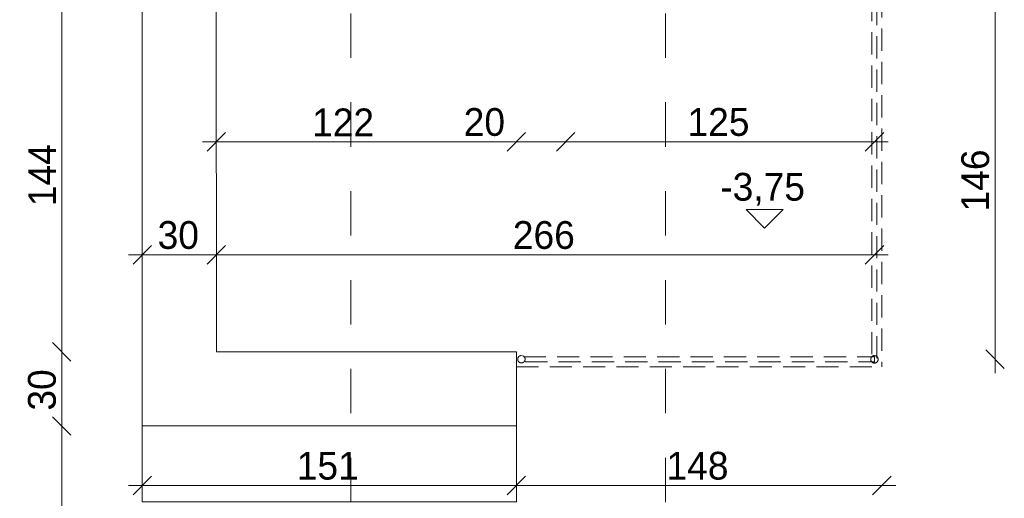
# Model space of a CAD drawing. Header units: millimetres. Extents: x 59044 to 78760, y -6506 to 13188.
# Tile 3 of 7: x 67918 to 71905, y -4004 to -2065. Entities that reach past the tile are written whole.
import ezdxf

# ---------------------------------------------------------------- set-up
doc = ezdxf.new("R2010")
doc.units = ezdxf.units.MM
doc.header["$MEASUREMENT"] = 0
doc.linetypes.add('Przerywana', pattern=[360, 180, -180])
doc.linetypes.add('Przerywana gęsta', pattern=[135, 90, -45])
for name, color, linetype, lineweight in [('0_Nr_pióra__1', 7, 'Continuous', 13), ('0_Nr_pióra__103', 7, 'Continuous', 5), ('0_Nr_pióra__104', 7, 'Continuous', 5), ('0_Nr_pióra__2', 8, 'Continuous', 5), ('0_Nr_pióra__7', 7, 'Continuous', 20), ('0_Nr_pióra__90', 7, 'Continuous', 13)]:
    doc.layers.add(name, color=color, linetype=linetype, lineweight=lineweight)
doc.layers.add('inw_przekrój', color=7, linetype='Continuous')
doc.layers.add('inw_przekrój _Nr_pióra__101', color=7, linetype='Continuous', lineweight=5, true_color=0xb2b2b2)
doc.styles.add('STYL_AUTOMATYCZNY_1', font='txt')
doc.dimstyles.new('STYL_AUTOMATYCZNY__1', dxfattribs={"dimtxt": 112.5, "dimasz": 71.25, "dimexe": 0.18, "dimexo": 0.0625, "dimgap": 0.09, "dimtad": 1, "dimtih": 1, "dimtoh": 1, "dimdec": 0, "dimlfac": 0.1, "dimzin": 0, "dimdsep": 46, "dimtxsty": 'STYL_AUTOMATYCZNY_1', "dimblk": 'ARROWHEAD_6', "dimblk1": 'ARROWHEAD_6', "dimblk2": 'ARROWHEAD_6', "dimcen": 0.09, "dimse1": 1, "dimse2": 1, "dimclrd": 7, "dimclre": 7, "dimclrt": 7, "dimadec": 1, "dimazin": 0, "dimtfac": 1, "dimtdec": 4, "dimtmove": 0, "dimatfit": 3, "dimfxl": 0, "dimtolj": 1, "dimtzin": 0, "dimarcsym": 0})
doc.dimstyles.new('STYL_AUTOMATYCZNY__2', dxfattribs={"dimtxt": 112.5, "dimasz": 71.25, "dimexe": 0.18, "dimexo": 0.0625, "dimgap": 0.09, "dimtad": 1, "dimdec": 0, "dimlfac": 0.1, "dimzin": 0, "dimdsep": 46, "dimtxsty": 'STYL_AUTOMATYCZNY_1', "dimblk": 'ARROWHEAD_6', "dimblk1": 'ARROWHEAD_6', "dimblk2": 'ARROWHEAD_6', "dimcen": 0.09, "dimse1": 1, "dimse2": 1, "dimclrd": 7, "dimclre": 7, "dimclrt": 7, "dimadec": 1, "dimazin": 0, "dimtfac": 1, "dimtdec": 4, "dimtmove": 0, "dimatfit": 3, "dimfxl": 0, "dimtolj": 1, "dimtzin": 0, "dimarcsym": 0})

# ---------------------------------------------------------------- blocks, each defined once
blk = doc.blocks.new('Strop_8_4', base_point=(68414.2, -4018.7))
at = {"layer": '0_Nr_pióra__103', "color": 7, "linetype": 'Continuous', "lineweight": 5, "flags": 128}
blk.add_lwpolyline([(68414.2, -4018.7), (69928.9, -4018.5), (69928.8, -3710.8), (68414.1, -3711.1)], close=True, dxfattribs=at)
blk = doc.blocks.new('Strop_10_4', base_point=(68414.2, -3711.1))
at = {"layer": '0_Nr_pióra__2', "color": 8, "linetype": 'Continuous', "lineweight": 5, "flags": 128}
blk.add_lwpolyline([(68414.2, -3711.1), (69928.8, -3710.8), (69928.8, -3410.8), (68714.2, -3411), (68713.9, -1963.5), (68413.9, -1963.5)], close=True, dxfattribs=at)
blk = doc.blocks.new('Balustrada_1_4')
at = {"layer": '0_Nr_pióra__104', "color": 7, "linetype": 'Przerywana gęsta', "lineweight": 5, "flags": 128}
for points in [[(69949.2, -3425.8, 1), (69949.2, -3455.8, 1)], [(71378.8, -3425.8, 1), (71378.8, -3455.8, 1)]]:
    blk.add_lwpolyline(points, format="xyb", close=True, dxfattribs=at)
blk.add_lwpolyline([(71378.8, -3450.8), (71378.8, -3430.8), (69949.2, -3430.8), (69949.2, -3450.8)], close=True, dxfattribs=at)
blk.add_lwpolyline([(71378.8, -3450.8), (71378.8, -3430.8), (69949.2, -3430.8), (69949.2, -3450.8)], close=True, dxfattribs=at)
blk = doc.blocks.new('Balustrada_4_4')
at = {"layer": '0_Nr_pióra__104', "color": 7, "linetype": 'Przerywana gęsta', "lineweight": 5, "flags": 128}
for points in [[(71363.8, -2000.8, 1), (71393.8, -2000.8, 1)], [(71363.8, -3441.3, 1), (71393.8, -3441.3, 1)]]:
    blk.add_lwpolyline(points, format="xyb", close=True, dxfattribs=at)
blk.add_lwpolyline([(71388.8, -2000.8), (71368.8, -2000.8), (71368.8, -3441.3), (71388.8, -3441.3)], close=True, dxfattribs=at)
blk.add_lwpolyline([(71388.8, -2000.8), (71368.8, -2000.8), (71368.8, -3441.3), (71388.8, -3441.3)], close=True, dxfattribs=at)
blk.add_lwpolyline([(71388.8, -2000.8), (71368.8, -2000.8), (71368.8, -3441.3), (71388.8, -3441.3)], close=True, dxfattribs=at)
blk.add_lwpolyline([(71388.8, -2000.8), (71368.8, -2000.8), (71368.8, -3441.3), (71388.8, -3441.3)], close=True, dxfattribs=at)
blk.add_lwpolyline([(71388.8, -2000.8), (71368.8, -2000.8), (71368.8, -3441.3), (71388.8, -3441.3)], close=True, dxfattribs=at)
blk = doc.blocks.new('*D48')
at = {"layer": '0_Nr_pióra__103', "color": 7, "linetype": 'Continuous', "lineweight": 5}
for p, q in [((68451.5, -2980.2), (68376.5, -3055.2)), ((68751.7, -2980.2), (68676.7, -3055.2)), ((68357.8, -3017.7), (68414, -3017.7)), ((68414, -3017.7), (68714.2, -3017.7))]:
    blk.add_line(p, q, dxfattribs=at)
at = {"layer": '0_Nr_pióra__103', "color": 7, "lineweight": 5, "insert": (68476.2, -2995.2), "char_height": 112.5, "attachment_point": 7, "style": 'STYL_AUTOMATYCZNY_1'}
blk.add_mtext('\\A1;{\\pql;\\fCentury Gothic|b0|i0|c238|p34;30}', dxfattribs=at)
blk = doc.blocks.new('ARROWHEAD_6')
at = {"color": 0, "linetype": 'Continuous', "lineweight": 0}
for p, q in [((0, 0), (-1, 0)), ((-0.5, -0.5), (0.5, 0.5))]:
    blk.add_line(p, q, dxfattribs=at)
blk = doc.blocks.new('*D50')
at = {"layer": '0_Nr_pióra__103', "color": 7, "linetype": 'Continuous', "lineweight": 5}
for p, q in [((68751.7, -2980.2), (68676.7, -3055.2)), ((71341.3, -3055.2), (71416.3, -2980.2)), ((68714.2, -3017.7), (71378.8, -3017.7)), ((71378.8, -3017.7), (71435, -3017.7))]:
    blk.add_line(p, q, dxfattribs=at)
at = {"layer": '0_Nr_pióra__103', "color": 7, "lineweight": 5, "insert": (69914.6, -2995.2), "char_height": 112.5, "attachment_point": 7, "style": 'STYL_AUTOMATYCZNY_1'}
blk.add_mtext('\\A1;{\\pql;\\fCentury Gothic|b0|i0|c238|p34;266}', dxfattribs=at)
blk = doc.blocks.new('*D51')
at = {"layer": '0_Nr_pióra__103', "color": 7, "linetype": 'Continuous', "lineweight": 5}
for p, q in [((68050.3, -3673.6), (68125.3, -3748.6)), ((68087.8, -5214.8), (68087.8, -3711.1)), ((68050.3, -5177.3), (68125.3, -5252.3)), ((68087.8, -5271.1), (68087.8, -5214.8))]:
    blk.add_line(p, q, dxfattribs=at)
at = {"layer": '0_Nr_pióra__103', "color": 7, "lineweight": 5, "insert": (68065.3, -4594.8), "char_height": 112.5, "attachment_point": 7, "rotation": 90, "style": 'STYL_AUTOMATYCZNY_1'}
blk.add_mtext('\\A1;{\\pql;\\fCentury Gothic|b0|i0|c238|p34;150}', dxfattribs=at)
blk = doc.blocks.new('*D52')
at = {"layer": '0_Nr_pióra__103', "color": 7, "linetype": 'Continuous', "lineweight": 5}
for p, q in [((68050.3, -3373.5), (68125.3, -3448.5)), ((68087.8, -3711.1), (68087.8, -3411)), ((68050.3, -3673.6), (68125.3, -3748.6))]:
    blk.add_line(p, q, dxfattribs=at)
at = {"layer": '0_Nr_pióra__103', "color": 7, "lineweight": 5, "insert": (68065.3, -3648.9), "char_height": 112.5, "attachment_point": 7, "rotation": 90, "style": 'STYL_AUTOMATYCZNY_1'}
blk.add_mtext('\\A1;{\\pql;\\fCentury Gothic|b0|i0|c238|p34;30}', dxfattribs=at)
blk = doc.blocks.new('*D53')
at = {"layer": '0_Nr_pióra__103', "color": 7, "linetype": 'Continuous', "lineweight": 5}
for p, q in [((68050.3, -1928.8), (68125.3, -2003.8)), ((68087.8, -3411), (68087.8, -1966.3)), ((68050.3, -3373.5), (68125.3, -3448.5))]:
    blk.add_line(p, q, dxfattribs=at)
at = {"layer": '0_Nr_pióra__103', "color": 7, "lineweight": 5, "insert": (68065.3, -2820.5), "char_height": 112.5, "attachment_point": 7, "rotation": 90, "style": 'STYL_AUTOMATYCZNY_1'}
blk.add_mtext('\\A1;{\\pql;\\fCentury Gothic|b0|i0|c238|p34;144}', dxfattribs=at)
blk = doc.blocks.new('*D62')
at = {"layer": '0_Nr_pióra__103', "color": 7, "linetype": 'Continuous', "lineweight": 5}
for p, q in [((71829.7, -1941.9), (71904.7, -2016.9)), ((71867.2, -3440.8), (71867.2, -1979.4)), ((71829.7, -3403.3), (71904.7, -3478.3)), ((71867.2, -3497), (71867.2, -3440.8))]:
    blk.add_line(p, q, dxfattribs=at)
at = {"layer": '0_Nr_pióra__103', "color": 7, "lineweight": 5, "insert": (71844.7, -2841.9), "char_height": 112.5, "attachment_point": 7, "rotation": 90, "style": 'STYL_AUTOMATYCZNY_1'}
blk.add_mtext('\\A1;{\\pql;\\fCentury Gothic|b0|i0|c238|p34;146}', dxfattribs=at)
blk = doc.blocks.new('*D64')
at = {"layer": '0_Nr_pióra__103', "color": 7, "linetype": 'Continuous', "lineweight": 5}
for p, q in [((68451.7, -3915), (68376.7, -3990)), ((69966.3, -3915), (69891.3, -3990)), ((68357.9, -3952.5), (68414.2, -3952.5)), ((68414.2, -3952.5), (69928.8, -3952.5))]:
    blk.add_line(p, q, dxfattribs=at)
at = {"layer": '0_Nr_pióra__103', "color": 7, "lineweight": 5, "insert": (69039.6, -3930), "char_height": 112.5, "attachment_point": 7, "style": 'STYL_AUTOMATYCZNY_1'}
blk.add_mtext('\\A1;{\\pql;\\fCentury Gothic|b0|i0|c238|p34;151}', dxfattribs=at)
blk = doc.blocks.new('*D65')
at = {"layer": '0_Nr_pióra__103', "color": 7, "linetype": 'Continuous', "lineweight": 5}
for p, q in [((69966.3, -3915), (69891.3, -3990)), ((71371.3, -3990), (71446.3, -3915)), ((69928.8, -3952.5), (71408.8, -3952.5)), ((71408.8, -3952.5), (71465, -3952.5))]:
    blk.add_line(p, q, dxfattribs=at)
at = {"layer": '0_Nr_pióra__103', "color": 7, "lineweight": 5, "insert": (70536.9, -3930), "char_height": 112.5, "attachment_point": 7, "style": 'STYL_AUTOMATYCZNY_1'}
blk.add_mtext('\\A1;{\\pql;\\fCentury Gothic|b0|i0|c238|p34;148}', dxfattribs=at)
blk = doc.blocks.new('*D66')
at = {"layer": '0_Nr_pióra__103', "color": 7, "linetype": 'Continuous', "lineweight": 5}
for p, q in [((68751.4, -2522.3), (68676.4, -2597.3)), ((69966.5, -2522.3), (69891.5, -2597.3)), ((68657.7, -2559.8), (68713.9, -2559.8)), ((68713.9, -2559.8), (69929, -2559.8))]:
    blk.add_line(p, q, dxfattribs=at)
at = {"layer": '0_Nr_pióra__103', "color": 7, "lineweight": 5, "char_height": 112.5, "attachment_point": 7, "style": 'STYL_AUTOMATYCZNY_1'}
for s, insert in [('\\A1;{\\pql;\\fCentury Gothic|b0|i0|c238|p34;122}', (69101.7, -2537.3)), ('\\A1;{\\pql;\\fCentury Gothic|b0|i0|c238|p34;20}', (69715.7, -2537.3))]:
    blk.add_mtext(s, dxfattribs=dict(at, insert=insert))
blk = doc.blocks.new('*D67')
at = {"layer": '0_Nr_pióra__103', "color": 7, "linetype": 'Continuous', "lineweight": 5}
for p, q in [((69966.5, -2522.3), (69891.5, -2597.3)), ((70166.3, -2522.3), (70091.3, -2597.3)), ((69929, -2559.8), (70128.8, -2559.8))]:
    blk.add_line(p, q, dxfattribs=at)
blk = doc.blocks.new('*D68')
at = {"layer": '0_Nr_pióra__103', "color": 7, "linetype": 'Continuous', "lineweight": 5}
for p, q in [((70166.3, -2522.3), (70091.3, -2597.3)), ((71341.3, -2597.3), (71416.3, -2522.3)), ((70128.8, -2559.8), (71378.8, -2559.8)), ((71378.8, -2559.8), (71435, -2559.8))]:
    blk.add_line(p, q, dxfattribs=at)
at = {"layer": '0_Nr_pióra__103', "color": 7, "lineweight": 5, "insert": (70621.9, -2537.3), "char_height": 112.5, "attachment_point": 7, "style": 'STYL_AUTOMATYCZNY_1'}
blk.add_mtext('\\A1;{\\pql;\\fCentury Gothic|b0|i0|c238|p34;125}', dxfattribs=at)
blk = doc.blocks.new('Wymiary_3_4', base_point=(70934.1, -2909.1))
at = {"layer": '0_Nr_pióra__1', "color": 7, "linetype": 'Continuous', "lineweight": 13}
for p, q in [((70934.1, -2909.1), (70859.1, -2834.1)), ((70859.1, -2834.1), (71009.1, -2834.1)), ((71009.1, -2834.1), (70934.1, -2909.1))]:
    blk.add_line(p, q, dxfattribs=at)
at = {"layer": '0_Nr_pióra__1', "color": 7, "lineweight": 13, "insert": (70754.6, -2819.1), "char_height": 112.5, "attachment_point": 7, "style": 'STYL_AUTOMATYCZNY_1'}
blk.add_mtext('\\A1;{\\pql;\\fCentury Gothic|b0|i0|c238|p34;-3,75}', dxfattribs=at)
blk = doc.blocks.new('Płaszczyzna odcinająca_2_4', base_point=(69259.2, 2752.7))
at = {"layer": 'inw_przekrój _Nr_pióra__101', "color": 253, "linetype": 'Przerywana', "lineweight": 5, "true_color": 0xb2b2b2}
blk.add_line((69259.2, 2640.2), (69259.2, -5976.4), dxfattribs=at)
blk = doc.blocks.new('Płaszczyzna odcinająca_3_4', base_point=(70532.9, 2752.7))
at = {"layer": 'inw_przekrój _Nr_pióra__101', "color": 253, "linetype": 'Przerywana', "lineweight": 5, "true_color": 0xb2b2b2}
blk.add_line((70532.9, 2640.2), (70532.9, -5976.4), dxfattribs=at)
blk = doc.blocks.new('Strop_24_4', base_point=(68414.2, -3711.1))
at = {"layer": '0_Nr_pióra__7', "color": 7, "linetype": 'Continuous', "lineweight": 20, "flags": 128}
blk.add_lwpolyline([(68414.2, -3711.1), (69928.8, -3710.8), (69928.8, -3410.8), (68714.2, -3411), (68713.9, -1963.5), (68413.9, -1963.5)], close=True, dxfattribs=at)

msp = doc.modelspace()

# ---------------------------------------------------------------- linework, layer by layer
at = {"layer": '0_Nr_pióra__90', "color": 7, "linetype": 'Przerywana gęsta', "lineweight": 13}
for p in [(71408.8, -1966.3), (69928.8, -3471.1)]:
    msp.add_line(p, (71408.8, -3471.1), dxfattribs=at)

# ---------------------------------------------------------------- block references
at = {"color": 8, "linetype": 'Continuous', "lineweight": 5}
msp.add_blockref('Strop_10_4', (68414.2, -3711.1), dxfattribs=at)
at = {"color": 7, "linetype": 'Continuous', "lineweight": 13}
for name, p in [('Balustrada_4_4', (0, 0)), ('Wymiary_3_4', (70934.1, -2909.1)), ('Balustrada_1_4', (0, 0))]:
    msp.add_blockref(name, p, dxfattribs=at)
at = {"color": 7, "linetype": 'Continuous', "lineweight": 5}
msp.add_blockref('Strop_8_4', (68414.2, -4018.7), dxfattribs=at)

# ---------------------------------------------------------------- dimensions: what is measured, and where the dimension line sits
for base, p1, p2, picture, middle in [((68087.8, -1966.3), (68714.2, -3411), (68713.5, -1966.3), '*D53', (68009.1, -2691.8)), ((71867.2, -1979.4), (71378.8, -3440.8), (71378.8, -1979.4), '*D62', (71788.5, -2713.3)), ((68087.8, -3411), (68414.2, -3711.1), (68714.2, -3411), '*D52', (68009.1, -3563.2)), ((68087.8, -3711.1), (68414.4, -5214.8), (68414.2, -3711.1), '*D51', (68009.1, -4466.1))]:
    dim = msp.add_linear_dim(base=base, p1=p1, p2=p2, angle=90, dimstyle='STYL_AUTOMATYCZNY__2', dxfattribs=at)
    dim.commit()
    dim.dimension.update_dxf_attribs({"geometry": picture, "text_midpoint": middle, "dimtype": 160, "text_rotation": 90})
for base, p1, p2, picture, middle in [((69929, -2559.8), (68713.9, -1966.5), (69929, -1964.4), '*D66', (69230.4, -2481.1)), ((70128.8, -2559.8), (69929, -1964.4), (70128.8, -1979.4), '*D67', (69801.5, -2481.1)), ((71378.8, -2559.8), (70128.8, -1979.4), (71378.8, -1979.4), '*D68', (70750.6, -2481.1)), ((68714.2, -3017.7), (68414, -2738.2), (68714.2, -3411), '*D48', (68562, -2938.9)), ((71378.8, -3017.7), (68714.2, -3411), (71378.8, -3440.8), '*D50', (70043.3, -2938.9)), ((69928.8, -3952.5), (68414.2, -3711.1), (69928.8, -3470.8), '*D64', (69168.3, -3873.7)), ((71408.8, -3952.5), (69928.8, -3470.8), (71408.8, -3470.8), '*D65', (70665.6, -3873.7))]:
    dim = msp.add_linear_dim(base=base, p1=p1, p2=p2, dimstyle='STYL_AUTOMATYCZNY__1', dxfattribs=at)
    dim.commit()
    dim.dimension.update_dxf_attribs({"geometry": picture, "text_midpoint": middle, "dimtype": 160})

# ---------------------------------------------------------------- next in the draw order: block references
at = {"layer": 'inw_przekrój', "color": 253, "lineweight": 5, "true_color": 0xb2b2b2}
for name, p in [('Płaszczyzna odcinająca_2_4', (69259.2, 2752.7)), ('Płaszczyzna odcinająca_3_4', (70532.9, 2752.7))]:
    msp.add_blockref(name, p, dxfattribs=at)

# ---------------------------------------------------------------- next in the draw order: block references
at = {"color": 7, "linetype": 'Continuous', "lineweight": 20}
msp.add_blockref('Strop_24_4', (68414.2, -3711.1), dxfattribs=at)

doc.saveas('drawing.dxf')
